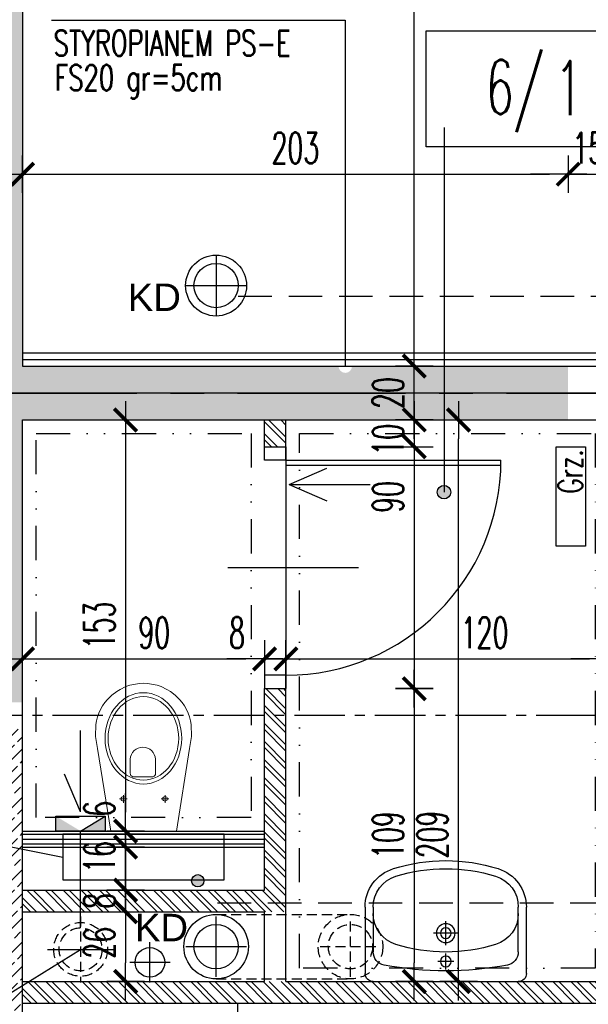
# Model space of a CAD drawing. Extents: x 41755 to 123924, y -112333 to 86187.
# Tile 50 of 256: x 99926 to 100137, y -66182 to -65816. Entities that reach past the tile are written whole.
import ezdxf
from ezdxf.enums import TextEntityAlignment as Align

# ---------------------------------------------------------------- set-up
doc = ezdxf.new("R2010")
doc.units = 0
doc.header["$LTSCALE"] = 50
for name, pattern in [('CENTER', [2, 1.25, -0.25, 0.25, -0.25]), ('DASHED', [0.75, 0.5, -0.25]), ('DASHED2', [0.375, 0.25, -0.125]), ('DIVIDE', [31.75, 12.7, -6.35, 0, -6.35, 0, -6.35]), ('HIDDEN', [9.525, 6.35, -3.175])]:
    doc.linetypes.add(name, pattern=pattern)
doc.layers.get('0').update_dxf_attribs({"color": 101, "linetype": 'CONTINUOUS'})
doc.layers.add('0-pomoc', color=21, linetype='CONTINUOUS', plot=False)
for name, color, linetype in [('Drz---drzwi', 5, 'CONTINUOUS'), ('Ins-co', 2, 'CONTINUOUS'), ('Ins-kan', 54, 'CONTINUOUS'), ('ins-kan-deszcz', 132, 'CONTINUOUS'), ('Ins-ppoz-opis', 240, 'CONTINUOUS'), ('Ins-went', 141, 'CONTINUOUS'), ('m-went-wentylacja', 255, 'CONTINUOUS'), ('Mwz-rury', 160, 'CONTINUOUS'), ('Opis-pom', 6, 'CONTINUOUS'), ('Opis_pom_ramka', 6, 'CONTINUOUS'), ('Os-osie glowne', 1, 'CENTER'), ('Sc-beton', 7, 'CONTINUOUS'), ('Sc-beton-hatch', 86, 'CONTINUOUS'), ('Sc-gk', 120, 'CONTINUOUS'), ('Sc-izolacja term-styropian', 151, 'STYROPIAN-KA'), ('Sc-silikat', 61, 'CONTINUOUS'), ('Sc-silikat-hatch', 8, 'CONTINUOUS'), ('Sch-opis', 51, 'CONTINUOUS'), ('Suf-widok', 8, 'CONTINUOUS'), ('Wym-wew', 8, 'CONTINUOUS'), ('Wyp-kuchnia', 71, 'CONTINUOUS'), ('Wyp-sanitar', 131, 'CONTINUOUS')]:
    doc.layers.add(name, color=color, linetype=linetype)
doc.styles.add('KA wymiar', font='romans.shx', dxfattribs={"width": 0.6})
doc.styles.add('ROMANS', font='romans', dxfattribs={"width": 0.85})
doc.styles.add('TYTUL2', font='ARIAL.TTF')
doc.linetypes.add('BATTING', pattern='A,0.0001,-0.1,[134,ltypeshp.shx,S=0.1,R=0,X=-0.1,Y=0],-0.2,[134,ltypeshp.shx,S=0.1,R=180,X=0.1,Y=0],-0.1', length=0.4001)
doc.linetypes.add('STYROPIAN-KA', pattern='A,0.0001,-0.1,[135,ltypeshp.shx,S=0.1,R=0,X=-0.1,Y=0],0,[135,ltypeshp.shx,S=0.1,R=180,X=0.1,Y=0],-0.1', length=0.2001)
doc.linetypes.add('ZIGZAG', pattern='A,0.00254,-5.08,[131,ltypeshp.shx,S=5.08,R=0,X=-5.08,Y=0],-10.16,[131,ltypeshp.shx,S=5.08,R=180,X=5.08,Y=0],-5.08', length=20.32254)
doc.dimstyles.new('KA wymiar', dxfattribs={"dimscale": 50, "dimtxt": 0.23, "dimasz": 0.14, "dimexe": 0, "dimexo": 0, "dimgap": 0.08, "dimtad": 1, "dimdec": 1, "dimrnd": 0.5, "dimzin": 9, "dimdsep": 46, "dimtxsty": 'KA wymiar', "dimblk1": 'UKOS', "dimblk2": 'UKOS', "dimsah": 1, "dimcen": 0.2, "dimse1": 1, "dimse2": 1, "dimclrd": 256, "dimclre": 256, "dimclrt": 2, "dimadec": 0, "dimazin": 0, "dimtfac": 1, "dimtdec": 1, "dimtix": 1, "dimtmove": 2, "dimatfit": 3, "dimldrblk": 'DOT', "dimfxl": 0, "dimtolj": 1, "dimtzin": 9, "dimarcsym": 0})
pattern_1 = [(45, (48983.4185, 565.478), (-4.49012806, 4.49012806), []), (45, (48987.9087, 565.478), (-4.49012806, 4.49012806), [3.175, -1.5875])]
pattern_2 = [(135, (48983.4185, 565.478), (-3.36759605, -3.36759605), []), (135, (48983.4185, 567.723), (-3.36759605, -3.36759605), [])]

# ---------------------------------------------------------------- blocks, each defined once
blk = doc.blocks.new('_0630_80_wc')
at = {"ltscale": 7}
for p, q in [((-85, 8), (-85, 88)), ((-83.2, 8), (-83.2, 88))]:
    blk.add_line(p, q, dxfattribs=at)
at = {"ltscale": 25}
for p, q in [((-45, 34.97), (-45, -13.63)), ((-85, 8), (-90, 8)), ((-90, 8), (-85, 8)), ((-90, 0), (-90, 8)), ((-85, 8), (-85, 0)), ((-5, 8), (0, 8)), ((-5, 8), (-5, 0)), ((0, 8), (-5, 8)), ((0, 0), (0, 8)), ((-85, 0), (-90, 0)), ((-85, 0), (-90, 0)), ((-5, 0), (0, 0)), ((-5, 0), (0, 0))]:
    blk.add_line(p, q, dxfattribs=at)
blk.add_lwpolyline([(-85, 8), (-5, 8)], dxfattribs=at)
blk.add_arc((-85, 8), 80, 0, 90, dxfattribs=at)
blk = doc.blocks.new('_0630_DRZWI_90')
at = {"ltscale": 7}
for p, q in [((5, 8), (5, 98)), ((6.8, 8), (6.8, 97.98))]:
    blk.add_line(p, q, dxfattribs=at)
at = {"ltscale": 25}
for p, q in [((50, 19.7), (50, -28.9)), ((5, 8), (0, 8)), ((0, 8), (5, 8)), ((0, 0), (0, 8)), ((95, 8), (5, 8)), ((5, 8), (5, 0)), ((95, 8), (95, 0)), ((100, 8), (95, 8)), ((100, 0), (100, 8)), ((5, 0), (0, 0)), ((5, 0), (0, 0)), ((95, 0), (100, 0)), ((95, 0), (100, 0))]:
    blk.add_line(p, q, dxfattribs=at)
at = {"ltscale": 7}
blk.add_arc((5, 8), 90, 0, 90, dxfattribs=at)
blk = doc.blocks.new('umywalka_60x45')
at = {"ltscale": 25}
for p, q in [((-27, 0), (27, 0)), ((-30, -27.72), (-30, -3)), ((30, -3), (30, -27.72)), ((0, -4.5), (0, -10.5)), ((3, -7.5), (-3, -7.5)), ((-27, -27.72), (-27, -11.03)), ((0, -13.5), (0, -22.5)), ((27, -11.03), (27, -27.72)), ((4.5, -18), (-4.5, -18))]:
    blk.add_line(p, q, dxfattribs=at)
for centre, radius in [((0, -7.5), 2), ((0, -18), 3.5), ((0, -18), 2)]:
    blk.add_circle(centre, radius, dxfattribs=at)
for centre, radius, start, end in [((27, -3), 3, 0, 90), ((-27, -3), 3, 90, 180), ((-22, -11.03), 5, 100.5263, 180), ((0, -129.43), 125.43, 79.4737, 100.5263), ((22, -11.03), 5, 0, 79.4737), ((-15, -25.28), 12, 107.3129, 180), ((0, -73.4), 62.4, 72.6871, 107.3129), ((15, -25.28), 12, 0, 72.6871), ((-15, -27.72), 15, 180, 252.6871), ((-15, -27.72), 12, 180, 252.6871), ((15, -27.72), 12, 287.3129, 0), ((15, -27.72), 15, 287.3129, 0), ((0, 20.4), 62.4, 252.6871, 287.3129), ((0, 20.4), 65.4, 252.6871, 287.3129)]:
    blk.add_arc(centre, radius, start, end, dxfattribs=at)
blk = doc.blocks.new('_kdjkgjksjhgkfhh')
for p, q in [((0, 11.25), (0, -11.25)), ((-11.25, 0), (11.25, 0))]:
    blk.add_line(p, q)
for radius in [11.34, 8.25]:
    blk.add_circle((0, 0), radius)
blk = doc.blocks.new('_KOLO_WC_PODWIESZONE')
at = {"lineweight": 0}
for p, q in [((-12.21, 0), (-17.15, -30.7)), ((-12.21, 0), (12.21, 0)), ((12.21, 0), (17.15, -30.7)), ((-8.01, -11.98), (-8.01, -10.54)), ((7.49, -11.98), (7.49, -10.54)), ((-8.01, -11.98), (-9.42, -11.98)), ((-8.01, -11.98), (-6.53, -11.98)), ((-8.01, -11.98), (-8.01, -13.41)), ((7.49, -11.98), (6.08, -11.98)), ((7.49, -11.98), (8.97, -11.98)), ((7.49, -11.98), (7.49, -13.41)), ((-4.44, -21.51), (-4.44, -26.77)), ((-3.5, -20.21), (4, -20.21)), ((4.94, -21.51), (4.94, -26.77)), ((-17.15, -30.7), (-17.82, -35.14)), ((17.15, -30.7), (17.82, -35.14)), ((-17.82, -35.14), (-17.77, -39.69)), ((17.82, -35.14), (17.77, -39.69)), ((-17.77, -39.69), (-17.51, -41.08)), ((17.77, -39.69), (17.51, -41.08)), ((-17.51, -41.08), (-17.12, -42.53)), ((-17.12, -42.53), (-16.6, -43.93)), ((-16.6, -43.93), (-15.97, -45.29)), ((16.6, -43.93), (15.97, -45.29)), ((17.12, -42.53), (16.6, -43.93)), ((17.51, -41.08), (17.12, -42.53)), ((-15.97, -45.29), (-15.22, -46.59)), ((-15.22, -46.59), (-14.37, -47.83)), ((15.22, -46.59), (14.37, -47.83)), ((15.97, -45.29), (15.22, -46.59)), ((-14.37, -47.83), (-13.41, -48.99)), ((-13.41, -48.99), (-11.77, -50.6)), ((-11.77, -50.6), (-10, -51.94)), ((11.77, -50.6), (10, -51.94)), ((13.41, -48.99), (11.77, -50.6)), ((14.37, -47.83), (13.41, -48.99)), ((-10, -51.94), (-8.71, -52.72)), ((-8.71, -52.72), (-6.54, -53.77)), ((-6.54, -53.77), (-5.07, -54.25)), ((-5.07, -54.25), (-3.02, -54.72)), ((-3.02, -54.72), (-1.52, -54.92)), ((-1.52, -54.92), (0, -55)), ((1.52, -54.92), (0, -55)), ((3.02, -54.72), (1.52, -54.92)), ((5.07, -54.25), (3.02, -54.72)), ((6.54, -53.77), (5.07, -54.25)), ((8.71, -52.72), (6.54, -53.77)), ((10, -51.94), (8.71, -52.72))]:
    blk.add_line(p, q, dxfattribs=at)
for centre, radius, start, end in [((-3.24, -21.39), 1.2, 102.2339, 185.8899), ((3.75, -21.39), 1.2, 354.1101, 77.7661), ((0.25, -26.54), 4.7, 182.8022, 357.1978)]:
    blk.add_arc(centre, radius, start, end, dxfattribs=at)
for centre in [(-8.01, -11.98), (7.49, -11.98)]:
    blk.add_ellipse(centre, major_axis=(0.599, 0.599), ratio=1, start_param=5.497787, end_param=11.780972, dxfattribs=at)
for major_axis, ratio in [((0, -17), 0.838235), ((0, -15.54), 0.845174)]:
    blk.add_ellipse((0.05, -34.5), major_axis=major_axis, ratio=ratio, dxfattribs=at)
blk = doc.blocks.new('_vxkdjhgkljhkgjhk')
for q in [(14.01, 6.02), (30.24, 0)]:
    blk.add_line((0, 0), q)
blk = doc.blocks.new('UKOS')
at = {"color": 1}
blk.add_line((0, 1), (0, -1), dxfattribs=at)
at = {"color": 8}
blk.add_line((1, 0), (-1, 0), dxfattribs=at)
at = {"color": 1, "const_width": 0.2}
blk.add_lwpolyline([(0.599, 0.599), (-0.599, -0.599)], dxfattribs=at)
blk = doc.blocks.new('*D2136')
at = {"layer": 'Sc-beton-hatch', "lineweight": -2}
blk.add_line((99933.97, -66053.97), (100009.97, -66053.97), dxfattribs=at)
at = {"layer": 'Sc-beton-hatch', "lineweight": -2, "xscale": 7.000000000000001, "yscale": 7.000000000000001, "zscale": 7.000000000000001, "rotation": 180}
blk.add_blockref('UKOS', (99926.97, -66053.97), dxfattribs=at)
at = {"layer": 'Sc-beton-hatch', "lineweight": -2, "xscale": 7.000000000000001, "yscale": 7.000000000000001, "zscale": 7.000000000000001}
blk.add_blockref('UKOS', (100016.97, -66053.97), dxfattribs=at)
at = {"layer": 'Sc-beton-hatch', "color": 2, "insert": (99975.93, -66044.22), "char_height": 11.5, "attachment_point": 5, "style": 'KA wymiar'}
blk.add_mtext('\\A1;90', dxfattribs=at)
blk = doc.blocks.new('_Dot')
at = {"layer": '0-pomoc', "color": 0, "lineweight": -2}
blk.add_line((-0.5, 0), (-1, 0), dxfattribs=at)
at = {"layer": '0-pomoc', "color": 0, "const_width": 0.5}
blk.add_lwpolyline([(-0.25, 0, 1), (0.25, 0, 1)], format="xyb", close=True, dxfattribs=at)
blk = doc.blocks.new('*D2137')
at = {"layer": 'Wym-wew', "lineweight": -2}
for p, q in [((100009.97, -66053.97), (100002.97, -66053.97)), ((100016.97, -66053.97), (100024.97, -66053.97)), ((100031.97, -66053.97), (100038.97, -66053.97))]:
    blk.add_line(p, q, dxfattribs=at)
at = {"layer": 'Wym-wew', "lineweight": -2, "xscale": 7.000000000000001, "yscale": 7.000000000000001, "zscale": 7.000000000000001}
blk.add_blockref('UKOS', (100016.97, -66053.97), dxfattribs=at)
at = {"layer": 'Wym-wew', "lineweight": -2, "xscale": 7.000000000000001, "yscale": 7.000000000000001, "zscale": 7.000000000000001, "rotation": 180}
blk.add_blockref('UKOS', (100024.97, -66053.97), dxfattribs=at)
at = {"layer": 'Wym-wew', "color": 2, "insert": (100006.74, -66044.22), "char_height": 11.5, "attachment_point": 5, "style": 'KA wymiar'}
blk.add_mtext('\\A1;8', dxfattribs=at)
blk = doc.blocks.new('*D2138')
at = {"layer": 'Wym-wew', "lineweight": -2}
blk.add_line((100031.97, -66053.97), (100137.97, -66053.97), dxfattribs=at)
at = {"layer": 'Wym-wew', "lineweight": -2, "xscale": 7.000000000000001, "yscale": 7.000000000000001, "zscale": 7.000000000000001, "rotation": 180}
blk.add_blockref('UKOS', (100024.97, -66053.97), dxfattribs=at)
at = {"layer": 'Wym-wew', "lineweight": -2, "xscale": 7.000000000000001, "yscale": 7.000000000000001, "zscale": 7.000000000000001}
blk.add_blockref('UKOS', (100144.97, -66053.97), dxfattribs=at)
at = {"layer": 'Wym-wew', "color": 2, "insert": (100098.86, -66044.22), "char_height": 11.5, "attachment_point": 5, "style": 'KA wymiar'}
blk.add_mtext('\\A1;120', dxfattribs=at)
blk = doc.blocks.new('*D2139')
at = {"layer": 'Wym-wew', "lineweight": -2}
for p, q in [((100137.97, -66053.97), (100130.97, -66053.97)), ((100144.97, -66053.97), (100162.97, -66053.97)), ((100169.97, -66053.97), (100176.97, -66053.97))]:
    blk.add_line(p, q, dxfattribs=at)
at = {"layer": 'Wym-wew', "lineweight": -2, "xscale": 7.000000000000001, "yscale": 7.000000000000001, "zscale": 7.000000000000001}
blk.add_blockref('UKOS', (100144.97, -66053.97), dxfattribs=at)
at = {"layer": 'Wym-wew', "lineweight": -2, "xscale": 7.000000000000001, "yscale": 7.000000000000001, "zscale": 7.000000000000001, "rotation": 180}
blk.add_blockref('UKOS', (100162.97, -66053.97), dxfattribs=at)
at = {"layer": 'Wym-wew', "color": 2, "insert": (100153.97, -66044.22), "char_height": 11.5, "attachment_point": 5, "style": 'KA wymiar'}
blk.add_mtext('\\A1;18', dxfattribs=at)
blk = doc.blocks.new('*D2152')
at = {"layer": 'Wym-wew', "lineweight": -2}
blk.add_line((99965.28, -65972.03), (99965.28, -66111.03), dxfattribs=at)
at = {"layer": 'Wym-wew', "lineweight": -2, "xscale": 7.000000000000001, "yscale": 7.000000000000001, "zscale": 7.000000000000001}
for p, rotation in [((99965.28, -65965.03), 90), ((99965.28, -66118.03), 270)]:
    blk.add_blockref('UKOS', p, dxfattribs=dict(at, rotation=rotation))
at = {"layer": 'Wym-wew', "color": 2, "insert": (99955.53, -66041.53), "char_height": 11.5, "attachment_point": 5, "rotation": 90, "style": 'KA wymiar'}
blk.add_mtext('\\A1;153', dxfattribs=at)
blk = doc.blocks.new('*D2153')
at = {"layer": 'Wym-wew', "lineweight": -2}
for p, q in [((99965.28, -66111.03), (99965.28, -66104.03)), ((99965.28, -66118.03), (99965.28, -66124.03)), ((99965.28, -66131.03), (99965.28, -66138.03))]:
    blk.add_line(p, q, dxfattribs=at)
at = {"layer": 'Wym-wew', "lineweight": -2, "xscale": 7.000000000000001, "yscale": 7.000000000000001, "zscale": 7.000000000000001}
for p, rotation in [((99965.28, -66118.03), 270), ((99965.28, -66124.03), 90)]:
    blk.add_blockref('UKOS', p, dxfattribs=dict(at, rotation=rotation))
at = {"layer": 'Wym-wew', "color": 2, "insert": (99955.53, -66109.77), "char_height": 11.5, "attachment_point": 5, "rotation": 90, "style": 'KA wymiar'}
blk.add_mtext('\\A1;6', dxfattribs=at)
blk = doc.blocks.new('*D2154')
at = {"layer": 'Wym-wew', "lineweight": -2}
for p, q in [((99965.28, -66117.03), (99965.28, -66110.03)), ((99965.28, -66124.03), (99965.28, -66140.03)), ((99965.28, -66147.03), (99965.28, -66154.03))]:
    blk.add_line(p, q, dxfattribs=at)
at = {"layer": 'Wym-wew', "lineweight": -2, "xscale": 7.000000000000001, "yscale": 7.000000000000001, "zscale": 7.000000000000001}
for p, rotation in [((99965.28, -66124.03), 270), ((99965.28, -66140.03), 90)]:
    blk.add_blockref('UKOS', p, dxfattribs=dict(at, rotation=rotation))
at = {"layer": 'Wym-wew', "color": 2, "insert": (99955.53, -66127.72), "char_height": 11.5, "attachment_point": 5, "rotation": 90, "style": 'KA wymiar'}
blk.add_mtext('\\A1;16', dxfattribs=at)
blk = doc.blocks.new('*D2155')
at = {"layer": 'Wym-wew', "lineweight": -2}
for p, q in [((99965.28, -66133.03), (99965.28, -66126.03)), ((99965.28, -66140.03), (99965.28, -66148.03)), ((99965.28, -66155.03), (99965.28, -66162.03))]:
    blk.add_line(p, q, dxfattribs=at)
at = {"layer": 'Wym-wew', "lineweight": -2, "xscale": 7.000000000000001, "yscale": 7.000000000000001, "zscale": 7.000000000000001}
for p, rotation in [((99965.28, -66140.03), 270), ((99965.28, -66148.03), 90)]:
    blk.add_blockref('UKOS', p, dxfattribs=dict(at, rotation=rotation))
at = {"layer": 'Wym-wew', "color": 2, "insert": (99955.53, -66144.03), "char_height": 11.5, "attachment_point": 5, "rotation": 90, "style": 'KA wymiar'}
blk.add_mtext('\\A1;8', dxfattribs=at)
blk = doc.blocks.new('*D2156')
at = {"layer": 'Wym-wew', "lineweight": -2}
blk.add_line((99965.28, -66155.03), (99965.28, -66167.03), dxfattribs=at)
at = {"layer": 'Wym-wew', "lineweight": -2, "xscale": 7.000000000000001, "yscale": 7.000000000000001, "zscale": 7.000000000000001}
for p, rotation in [((99965.28, -66148.03), 90), ((99965.28, -66174.03), 270)]:
    blk.add_blockref('UKOS', p, dxfattribs=dict(at, rotation=rotation))
at = {"layer": 'Wym-wew', "color": 2, "insert": (99955.53, -66159.61), "char_height": 11.5, "attachment_point": 5, "rotation": 90, "style": 'KA wymiar'}
blk.add_mtext('\\A1;26', dxfattribs=at)
blk = doc.blocks.new('*D2157')
at = {"layer": 'Wym-wew', "lineweight": -2}
for p, q in [((100072.7, -65958.03), (100072.7, -65951.03)), ((100072.7, -65965.03), (100072.7, -65975.03)), ((100072.7, -65982.03), (100072.7, -65989.03))]:
    blk.add_line(p, q, dxfattribs=at)
at = {"layer": 'Wym-wew', "lineweight": -2, "xscale": 7.000000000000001, "yscale": 7.000000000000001, "zscale": 7.000000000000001}
for p, rotation in [((100072.7, -65965.03), 270), ((100072.7, -65975.03), 90)]:
    blk.add_blockref('UKOS', p, dxfattribs=dict(at, rotation=rotation))
at = {"layer": 'Wym-wew', "color": 2, "insert": (100062.95, -65972.44), "char_height": 11.5, "attachment_point": 5, "rotation": 90, "style": 'KA wymiar'}
blk.add_mtext('\\A1;10', dxfattribs=at)
blk = doc.blocks.new('*D2158')
at = {"layer": 'Wym-wew', "lineweight": -2}
blk.add_line((100072.7, -65982.03), (100072.7, -66058.03), dxfattribs=at)
at = {"layer": 'Wym-wew', "lineweight": -2, "xscale": 7.000000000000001, "yscale": 7.000000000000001, "zscale": 7.000000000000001}
for p, rotation in [((100072.7, -65975.03), 90), ((100072.7, -66065.03), 270)]:
    blk.add_blockref('UKOS', p, dxfattribs=dict(at, rotation=rotation))
at = {"layer": 'Wym-wew', "color": 2, "insert": (100062.95, -65993.72), "char_height": 11.5, "attachment_point": 5, "rotation": 90, "style": 'KA wymiar'}
blk.add_mtext('\\A1;90', dxfattribs=at)
blk = doc.blocks.new('*D2159')
at = {"layer": 'Wym-wew', "lineweight": -2}
blk.add_line((100072.7, -66072.03), (100072.7, -66167.03), dxfattribs=at)
at = {"layer": 'Wym-wew', "lineweight": -2, "xscale": 7.000000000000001, "yscale": 7.000000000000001, "zscale": 7.000000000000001}
for p, rotation in [((100072.7, -66065.03), 90), ((100072.7, -66174.03), 270)]:
    blk.add_blockref('UKOS', p, dxfattribs=dict(at, rotation=rotation))
at = {"layer": 'Wym-wew', "color": 2, "insert": (100062.95, -66119.53), "char_height": 11.5, "attachment_point": 5, "rotation": 90, "style": 'KA wymiar'}
blk.add_mtext('\\A1;109', dxfattribs=at)
blk = doc.blocks.new('*D2160')
at = {"layer": 'Wym-wew', "lineweight": -2}
for p, q in [((100072.7, -65938.03), (100072.7, -65931.03)), ((100072.7, -65965.03), (100072.7, -65945.03)), ((100072.7, -65972.03), (100072.7, -65979.03))]:
    blk.add_line(p, q, dxfattribs=at)
at = {"layer": 'Wym-wew', "lineweight": -2, "xscale": 7.000000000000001, "yscale": 7.000000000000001, "zscale": 7.000000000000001}
for p, rotation in [((100072.7, -65945.03), 270), ((100072.7, -65965.03), 90)]:
    blk.add_blockref('UKOS', p, dxfattribs=dict(at, rotation=rotation))
at = {"layer": 'Wym-wew', "color": 2, "insert": (100062.95, -65955.03), "char_height": 11.5, "attachment_point": 5, "rotation": 90, "style": 'KA wymiar'}
blk.add_mtext('\\A1;20', dxfattribs=at)
blk = doc.blocks.new('*D2161')
at = {"layer": 'Wym-wew', "lineweight": -2}
blk.add_line((100072.7, -65938.03), (100072.7, -65652.03), dxfattribs=at)
at = {"layer": 'Wym-wew', "lineweight": -2, "xscale": 7.000000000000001, "yscale": 7.000000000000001, "zscale": 7.000000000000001}
for p, rotation in [((100072.7, -65645.03), 90), ((100072.7, -65945.03), 270)]:
    blk.add_blockref('UKOS', p, dxfattribs=dict(at, rotation=rotation))
at = {"layer": 'Wym-wew', "color": 2, "insert": (100062.95, -65795.03), "char_height": 11.5, "attachment_point": 5, "rotation": 90, "style": 'KA wymiar'}
blk.add_mtext('\\A1;300', dxfattribs=at)
blk = doc.blocks.new('*D2188')
at = {"layer": 'Wym-wew', "lineweight": -2}
blk.add_line((100089.18, -66167.03), (100089.18, -65972.03), dxfattribs=at)
at = {"layer": 'Wym-wew', "lineweight": -2, "xscale": 7.000000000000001, "yscale": 7.000000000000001, "zscale": 7.000000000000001}
for p, rotation in [((100089.18, -65965.03), 90), ((100089.18, -66174.03), 270)]:
    blk.add_blockref('UKOS', p, dxfattribs=dict(at, rotation=rotation))
at = {"layer": 'Wym-wew', "color": 2, "insert": (100079.43, -66119.34), "char_height": 11.5, "attachment_point": 5, "rotation": 90, "style": 'KA wymiar'}
blk.add_mtext('\\A1;209', dxfattribs=at)
blk = doc.blocks.new('_opis_pom_metka')
at = {"layer": 'Opis_pom_ramka'}
blk.add_lwpolyline([(-33.13, 0), (32.87, 0), (32.87, -36), (-33.13, -36)], close=True, dxfattribs=at)
at = {"style": 'KA wymiar', "width": 0.6}
blk.add_attdef('KO/', text='', height=16.8, dxfattribs=at).set_placement((3.45, -25.87), align=Align.RIGHT)
blk.add_attdef('NR', (3.8, -26.16), '', height=16.8, dxfattribs=at)
blk = doc.blocks.new('_STRZAŁKA_WENT')
for q in [(-6.02, -14.01), (0, -30.24), (6.02, -14.01)]:
    blk.add_line((0, 0), q)
blk = doc.blocks.new('*D2746')
at = {"layer": 'Wym-wew', "lineweight": -2}
blk.add_line((99933.97, -65873.58), (100122.97, -65873.58), dxfattribs=at)
at = {"layer": 'Wym-wew', "lineweight": -2, "xscale": 7.000000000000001, "yscale": 7.000000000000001, "zscale": 7.000000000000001, "rotation": 180}
blk.add_blockref('UKOS', (99926.97, -65873.58), dxfattribs=at)
at = {"layer": 'Wym-wew', "lineweight": -2, "xscale": 7.000000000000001, "yscale": 7.000000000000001, "zscale": 7.000000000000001}
blk.add_blockref('UKOS', (100129.97, -65873.58), dxfattribs=at)
at = {"layer": 'Wym-wew', "color": 2, "insert": (100028.47, -65863.83), "char_height": 11.5, "attachment_point": 5, "style": 'KA wymiar'}
blk.add_mtext('\\A1;203', dxfattribs=at)
blk = doc.blocks.new('*D2747')
at = {"layer": 'Wym-wew', "lineweight": -2}
for p, q in [((100122.97, -65873.58), (100115.97, -65873.58)), ((100129.97, -65873.58), (100144.97, -65873.58)), ((100151.97, -65873.58), (100158.97, -65873.58))]:
    blk.add_line(p, q, dxfattribs=at)
at = {"layer": 'Wym-wew', "lineweight": -2, "xscale": 7.000000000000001, "yscale": 7.000000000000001, "zscale": 7.000000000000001}
blk.add_blockref('UKOS', (100129.97, -65873.58), dxfattribs=at)
at = {"layer": 'Wym-wew', "lineweight": -2, "xscale": 7.000000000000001, "yscale": 7.000000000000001, "zscale": 7.000000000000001, "rotation": 180}
blk.add_blockref('UKOS', (100144.97, -65873.58), dxfattribs=at)
at = {"layer": 'Wym-wew', "color": 2, "insert": (100137.47, -65863.83), "char_height": 11.5, "attachment_point": 5, "style": 'KA wymiar'}
blk.add_mtext('\\A1;15', dxfattribs=at)

msp = doc.modelspace()

# ---------------------------------------------------------------- hatches: boundary and pattern name
at = {"layer": 'Ins-went'}
h = msp.add_hatch(color=256, dxfattribs=at)
h.paths.add_polyline_path([(99939.356, -66118.031), (99948.539, -66118.031), (99939.356, -66112.524)])
h.paths.add_polyline_path([(99957.722, -66118.031), (99957.722, -66112.524), (99948.539, -66118.031)])
at = {"layer": 'Mwz-rury'}
h = msp.add_hatch(color=256, dxfattribs=at)
edge = h.paths.add_edge_path()
edge.add_arc((99992.15, -66136.512), 2.288, 0, 360)
at = {"layer": 'Opis-pom'}
h = msp.add_hatch(color=256, dxfattribs=at)
edge = h.paths.add_edge_path()
edge.add_arc((100083.768, -65991.92), 2.5, 0, 360)
at = {"layer": 'Sc-beton-hatch'}
h = msp.add_hatch(dxfattribs=at)
h.set_pattern_fill('ANSI33', color=256, style=0)
h.set_pattern_definition(pattern_1)
h.paths.add_polyline_path([(99916.966, -65955.031), (99906.966, -65955.031), (99906.966, -66070.073), (99916.966, -66070.073)])
h.paths.add_polyline_path([(99926.966, -65965.031), (100083.768, -65965.031), (100083.768, -65955.031), (99916.966, -65955.031), (99916.966, -66070.073), (99926.966, -66070.073)])
h.paths.add_polyline_path([(100083.768, -65945.031), (100049.526, -65945.031, -1), (100044.526, -65945.031), (99926.966, -65945.031), (99926.966, -65345.031), (100072.966, -65345.031), (100072.966, -65335.031), (99916.966, -65335.031), (99916.966, -65955.031), (100083.768, -65955.031)])
h.paths.add_polyline_path([(99916.966, -65335.031), (99906.966, -65335.031), (99906.966, -65955.031), (99916.966, -65955.031)])
h.paths.add_polyline_path([(100129.966, -65945.031), (100083.768, -65945.031), (100083.768, -65955.031), (100129.966, -65955.031)])
h.paths.add_polyline_path([(99916.966, -65325.031), (99906.966, -65325.031), (99906.966, -65335.031), (99916.966, -65335.031)])
h.paths.add_polyline_path([(100072.966, -65325.031), (99916.966, -65325.031), (99916.966, -65335.031), (100072.966, -65335.031)])
h.paths.add_polyline_path([(100054.32, -65963.492), (100054.32, -65946.57), (100071.57, -65946.57), (100071.57, -65963.492)], flags=9)
h.paths.add_polyline_path([(100054.32, -65343.492), (100054.32, -65326.57), (100071.57, -65326.57), (100071.57, -65343.492)], flags=9)
h.paths.add_polyline_path([(99908.505, -65352.75), (99925.427, -65352.75), (99925.427, -65370), (99908.505, -65370)], flags=9)
h.paths.add_polyline_path([(99908.505, -65580.573), (99925.427, -65580.573), (99925.427, -65597.823), (99908.505, -65597.823)], flags=9)
h.paths.add_polyline_path([(99908.505, -65600.08), (99925.427, -65600.08), (99925.427, -65617.33), (99908.505, -65617.33)], flags=9)
h.paths.add_polyline_path([(100129.966, -65965.031), (100129.966, -65955.031), (100083.768, -65955.031), (100083.768, -65965.031)])
h = msp.add_hatch(dxfattribs=at)
h.set_pattern_fill('ANSI33', color=256, style=0)
h.set_pattern_definition(pattern_1)
h.paths.add_polyline_path([(100032.966, -66475.031), (99926.966, -66475.031), (99926.966, -66175.443), (99916.966, -66181.649), (99916.966, -66485.031), (100032.966, -66485.031)])
h.paths.add_polyline_path([(100032.966, -66485.031), (99916.966, -66485.031), (99916.966, -66495.031), (100032.966, -66495.031)])
h.paths.add_polyline_path([(99916.966, -66485.031), (99906.966, -66485.031), (99906.966, -66495.031), (99916.966, -66495.031)])
h.paths.add_polyline_path([(99916.966, -66181.649), (99906.966, -66187.856), (99906.966, -66485.031), (99916.966, -66485.031)])
h.paths.add_polyline_path([(99926.966, -66124.739), (99916.966, -66122.744), (99916.966, -66181.649), (99926.966, -66175.443)])
h.paths.add_polyline_path([(99916.966, -66122.744), (99906.966, -66120.749), (99906.966, -66187.856), (99916.966, -66181.649)])
h.paths.add_polyline_path([(99916.966, -66080.073), (99906.966, -66080.073), (99906.966, -66120.749), (99916.966, -66122.744)])
h.paths.add_polyline_path([(99926.966, -66080.073), (99916.966, -66080.073), (99916.966, -66122.744), (99926.966, -66124.739)])
at = {"layer": 'Sc-silikat-hatch'}
h = msp.add_hatch(dxfattribs=at)
h.set_pattern_fill('ANSI32', color=256, scale=0.5, angle=90, style=0)
h.set_pattern_definition(pattern_2)
h.paths.add_polyline_path([(100024.966, -65965.031), (100016.966, -65965.031), (100016.966, -65975.031), (100024.966, -65975.031)])
h = msp.add_hatch(dxfattribs=at)
h.set_pattern_fill('ANSI32', color=256, scale=0.5, angle=90, style=0)
h.set_pattern_definition(pattern_2)
h.paths.add_polyline_path([(99926.966, -66140.031), (99926.966, -66148.031), (99948.539, -66148.031), (99948.539, -66140.031)])
h.paths.add_polyline_path([(99948.539, -66140.031), (99948.539, -66148.031), (100016.966, -66148.031), (100024.966, -66148.031), (100024.966, -66075.073), (100016.966, -66075.073), (100016.966, -66140.031)])
h.paths.add_polyline_path([(100016.966, -66075.073), (100024.966, -66075.073), (100024.966, -66065.031), (100016.966, -66065.031)])
h.paths.add_polyline_path([(99946.905, -66149.206), (99946.905, -66138.856), (99964.155, -66138.856), (99964.155, -66149.206)], flags=9)
h = msp.add_hatch(dxfattribs=at)
h.set_pattern_fill('ANSI32', color=256, scale=0.5, angle=90, style=0)
h.set_pattern_definition(pattern_2)
h.paths.add_polyline_path([(100028.432, -66182.031), (100028.432, -66174.031), (100024.966, -66174.031), (100016.966, -66174.031), (99970.7, -66174.031), (99966.635, -66182.031)])
h.paths.add_polyline_path([(99966.635, -66182.031), (99970.7, -66174.031), (99929.241, -66174.031), (99926.966, -66175.443), (99926.966, -66182.031)])
h.paths.add_polyline_path([(100144.966, -66182.031), (100144.966, -66174.031), (100028.432, -66174.031), (100028.432, -66182.031)])

# ---------------------------------------------------------------- linework, layer by layer
at = {"layer": 'Ins-co'}
msp.add_lwpolyline([(100125.466, -65975.031), (100136.466, -65975.031), (100136.466, -66012.031), (100125.466, -66012.031)], close=True, dxfattribs=at)
at = {"layer": 'Ins-kan', "linetype": 'DASHED', "ltscale": 0.5}
msp.add_line((101155.753, -66144.92), (99996.303, -66144.92), dxfattribs=at)
at = {"layer": 'Ins-kan'}
for p, q in [((99974.325, -66174.397), (99974.325, -66159.397)), ((99981.825, -66166.897), (99966.825, -66166.897))]:
    msp.add_line(p, q, dxfattribs=at)
msp.add_circle((99974.325, -66166.897), 5.5, dxfattribs=at)
at = {"layer": 'ins-kan-deszcz', "linetype": 'DASHED', "ltscale": 0.5}
msp.add_line((100007.216, -65919.031), (101127.924, -65919.031), dxfattribs=at)
at = {"layer": 'ins-kan-deszcz'}
for p, q in [((99998.966, -66172.281), (99998.966, -66149.781)), ((99987.716, -66161.031), (100010.216, -66161.031)), ((99987.716, -66161.031), (100010.216, -66161.031))]:
    msp.add_line(p, q, dxfattribs=at)
at = {"layer": 'ins-kan-deszcz', "linetype": 'DASHED2', "ltscale": 0.3}
for p, q in [((100048.966, -66172.281), (100048.966, -66149.781)), ((100037.716, -66161.031), (100060.216, -66161.031)), ((100037.716, -66161.031), (100060.216, -66161.031))]:
    msp.add_line(p, q, dxfattribs=at)
for points in [[(99998.966, -66149.031), (99998.966, -66149.031), (100048.966, -66149.031), (100048.966, -66149.031)], [(99998.966, -66173.031), (99998.966, -66173.031), (100048.966, -66173.031), (100048.966, -66173.031)]]:
    msp.add_lwpolyline(points, dxfattribs=at)
at = {"layer": 'ins-kan-deszcz'}
for radius in [12, 8.25]:
    msp.add_circle((99998.966, -66161.031), radius, dxfattribs=at)
at = {"layer": 'ins-kan-deszcz', "linetype": 'DASHED2', "ltscale": 0.3}
for radius in [12, 8.25]:
    msp.add_circle((100048.966, -66161.031), radius, dxfattribs=at)
at = {"layer": 'Ins-ppoz-opis', "linetype": 'ZIGZAG', "ltscale": 0.038}
msp.add_lwpolyline([(100291.966, -65955.031), (99906.966, -65955.031)], dxfattribs=at)
at = {"layer": 'Ins-went', "linetype": 'DASHED2', "ltscale": 0.3}
msp.add_line((99948.539, -66149.778), (99948.539, -66174.33), dxfattribs=at)
at = {"layer": 'Ins-went', "linetype": 'HIDDEN'}
msp.add_line((99936.262, -66162.054), (99960.815, -66162.054), dxfattribs=at)
at = {"layer": 'Ins-went', "linetype": 'CENTER', "ltscale": 0.3}
msp.add_lwpolyline([(100656.839, -66205.547), (100656.839, -66085.073, 0.4142136), (100646.839, -66075.073), (99916.966, -66075.073)], format="xyb", dxfattribs=at)
at = {"layer": 'Ins-went'}
msp.add_lwpolyline([(99939.356, -66112.524), (99957.722, -66112.524), (99957.722, -66118.031), (99939.356, -66118.031)], close=True, dxfattribs=at)
for points in [[(99948.539, -66154.054), (99948.539, -66118.031)], [(99854.889, -66382.846), (99854.889, -66220.177), (99948.539, -66162.054)]]:
    msp.add_lwpolyline(points, dxfattribs=at)
at = {"layer": 'Ins-went', "linetype": 'DASHED2', "ltscale": 0.3}
for radius in [10, 8]:
    msp.add_circle((99948.539, -66162.054), radius, dxfattribs=at)
at = {"layer": 'm-went-wentylacja'}
msp.add_line((99948.539, -66118.031), (99957.722, -66112.524), dxfattribs=at)
at = {"layer": 'Mwz-rury'}
msp.add_circle((99992.15, -66136.512), 2.288, dxfattribs=at)
at = {"layer": 'Opis-pom'}
msp.add_lwpolyline([(100083.768, -65856.19), (100083.768, -65991.92)], dxfattribs=at)
msp.add_circle((100083.768, -65991.92), 2.5, dxfattribs=at)
at = {"layer": 'Os-osie glowne'}
msp.add_lwpolyline([(99606.966, -65955.031), (101291.966, -65955.031)], dxfattribs=at)
at = {"layer": 'Sc-beton'}
for p, q in [((99926.966, -65945.031), (100300.966, -65945.031)), ((99926.966, -65965.031), (100300.966, -65965.031)), ((99926.966, -66475.031), (99926.966, -65965.031))]:
    msp.add_line(p, q, dxfattribs=at)
msp.add_lwpolyline([(99926.966, -65345.031), (99926.966, -65945.031)], dxfattribs=at)
at = {"layer": 'Sc-gk'}
for p, q in [((99926.966, -66118.031), (100016.966, -66118.031)), ((99926.966, -66119.231), (100016.966, -66119.231)), ((99926.966, -66122.831), (100016.966, -66122.831)), ((99926.966, -66124.031), (100016.966, -66124.031))]:
    msp.add_line(p, q, dxfattribs=at)
at = {"layer": 'Sc-gk', "linetype": 'BATTING', "ltscale": 0.09}
msp.add_line((99926.966, -66121.031), (100016.966, -66121.031), dxfattribs=at)
at = {"layer": 'Sc-izolacja term-styropian', "linetype": 'ByBlock'}
msp.add_line((99926.966, -65940.031), (100282.966, -65940.031), dxfattribs=at)
at = {"layer": 'Sc-izolacja term-styropian', "linetype": 'ZIGZAG', "ltscale": 0.01}
msp.add_line((99926.966, -65942.531), (100282.966, -65942.531), dxfattribs=at)
at = {"layer": 'Sc-silikat'}
for p, q in [((100016.966, -65975.031), (100016.966, -65965.031)), ((100024.966, -65975.031), (100024.966, -65965.031)), ((100016.966, -66140.031), (100016.966, -66065.031)), ((100024.966, -66174.031), (100024.966, -66065.031)), ((99926.966, -66140.031), (100016.966, -66140.031)), ((99926.966, -66148.031), (100016.966, -66148.031)), ((100016.966, -66174.031), (100016.966, -66148.031)), ((99926.966, -66174.031), (100016.966, -66174.031)), ((100024.966, -66174.031), (100144.966, -66174.031)), ((99926.966, -66182.031), (100144.966, -66182.031))]:
    msp.add_line(p, q, dxfattribs=at)
for points in [[(100016.966, -65975.031), (100024.966, -65975.031)], [(100016.966, -66065.031), (100024.966, -66065.031)]]:
    msp.add_lwpolyline(points, dxfattribs=at)
at = {"layer": 'Sch-opis'}
for points in [[(99937.654, -65816.32), (100047.026, -65816.32), (100047.026, -65945.031)], [(99801.068, -66115.789), (99882.102, -66115.789), (99941.966, -66127.731)]]:
    msp.add_lwpolyline(points, dxfattribs=at)
at = {"layer": 'Suf-widok', "linetype": 'DIVIDE', "ltscale": 0.02}
for points in [[(99931.966, -65970.031), (100011.966, -65970.031), (100011.966, -66113.031), (99931.966, -66113.031)], [(100029.966, -65970.031), (100139.966, -65970.031), (100139.966, -66169.031), (100029.966, -66169.031)]]:
    msp.add_lwpolyline(points, close=True, dxfattribs=at)
at = {"layer": 'Wyp-kuchnia'}
msp.add_lwpolyline([(100006.966, -66182.031), (100006.966, -66475.031)], dxfattribs=at)
at = {"layer": 'Wyp-sanitar'}
msp.add_lwpolyline([(99941.966, -66119.231), (99941.966, -66136.231), (100001.966, -66136.231), (100001.966, -66119.231)], close=True, dxfattribs=at)

# ---------------------------------------------------------------- block references
at = {"layer": 'Drz---drzwi', "rotation": 270}
for name, p in [('_0630_80_wc', (100016.966, -66065.031)), ('_0630_DRZWI_90', (100154.966, -66025.031))]:
    msp.add_blockref(name, p, dxfattribs=at)
at = {"layer": 'ins-kan-deszcz'}
msp.add_blockref('_kdjkgjksjhgkfhh', (99998.966, -65915.031), dxfattribs=at)
at = {"layer": 'Ins-went'}
for name, p, rotation in [('_STRZAŁKA_WENT', (100026.104, -65989.062), 89.99999999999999), ('_vxkdjhgkljhkgjhk', (99948.539, -66110.817), 90.00000000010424)]:
    msp.add_blockref(name, p, dxfattribs=dict(at, rotation=rotation))
at = {"layer": 'Opis-pom'}
ref = msp.add_blockref('_opis_pom_metka', (100116.896, -65820.19), dxfattribs=dict(at, xscale=1.2, yscale=1.2, zscale=1.2))
ref.add_attrib('KO/', '6/', dxfattribs={"layer": '0', "height": 20.16, "style": 'KA wymiar', "width": 0.6}).set_placement((100121.122, -65851.231), align=Align.RIGHT)
ref.add_attrib('NR', '1', (100125.006, -65851.587), dxfattribs={"layer": '0', "height": 20.16, "style": 'KA wymiar', "width": 0.6})
at = {"layer": 'Wyp-sanitar', "rotation": 180}
msp.add_blockref('_KOLO_WC_PODWIESZONE', (99971.966, -66118.031), dxfattribs=at)
at = {"layer": 'Wyp-sanitar', "xscale": -1, "rotation": 180}
msp.add_blockref('umywalka_60x45', (100084.422, -66174.031), dxfattribs=at)

# ---------------------------------------------------------------- texts
at = {"layer": 'Ins-co', "style": 'ROMANS', "width": 0.7}
msp.add_text('Grz.', height=9, rotation=90, dxfattribs=at).set_placement((100135.287, -65992.465, 0))
at = {"layer": 'ins-kan-deszcz', "char_height": 10.2123, "width": 1336.21749, "attachment_point": 1, "style": 'TYTUL2'}
for insert in [(99966.064, -65914.267), (99968.725, -66148.822)]:
    msp.add_mtext('KD', dxfattribs=dict(at, insert=insert))
at = {"layer": 'Sch-opis', "style": 'ROMANS', "width": 0.7}
for s, p in [(' STYROPIANEM PS-E', (99934.001, -65829.533)), (' FS20 gr=5cm', (99934.352, -65842.395))]:
    msp.add_text(s, height=9.45, dxfattribs=at).set_placement(p)

# ---------------------------------------------------------------- dimensions: what is measured, and where the dimension line sits
at = {"layer": 'Sc-beton-hatch'}
dim = msp.add_linear_dim(base=(100016.966, -66053.969), p1=(99926.966, -65949.469), p2=(100016.966, -65949.469), dimstyle='KA wymiar', override={"dimscale": 100, "dimtxt": 0.115, "dimasz": 0.07, "dimgap": 0.04, "dimdec": 2, "dimpost": '\\X', "dimtdec": 2}, dxfattribs=at)
dim.commit()
dim.dimension.update_dxf_attribs({"geometry": '*D2136', "text_midpoint": (99975.927, -66044.219), "dimtype": 160})
at = {"layer": 'Wym-wew'}
for base, p1, p2, picture, middle in [((100072.695, -65645.031), (100305.906, -65945.031), (100110.966, -65645.031), '*D2161', (100062.945, -65795.031)), ((100072.695, -65945.031), (100038.555, -65965.031), (100305.906, -65945.031), '*D2160', (100062.945, -65955.031)), ((99965.28, -66118.031), (99936.873, -65965.031), (99936.873, -66118.031), '*D2152', (99955.53, -66041.531)), ((100072.695, -66174.031), (100038.555, -66065.031), (100038.555, -66174.031), '*D2159', (100062.945, -66119.531)), ((99965.28, -66148.031), (99983.894, -66140.031), (99983.894, -66148.031), '*D2155', (99955.53, -66144.031))]:
    dim = msp.add_linear_dim(base=base, p1=p1, p2=p2, angle=90, dimstyle='KA wymiar', override={"dimscale": 100, "dimtxt": 0.115, "dimasz": 0.07, "dimgap": 0.04, "dimdec": 2, "dimpost": '\\X', "dimtdec": 2}, dxfattribs=at)
    dim.commit()
    dim.dimension.update_dxf_attribs({"geometry": picture, "text_midpoint": middle})
for base, p1, p2, picture, middle in [((100129.966, -65873.583), (99926.966, -65917.435), (100129.966, -65917.435), '*D2746', (100028.466, -65863.833)), ((100144.966, -65873.583), (100129.966, -65917.435), (100144.966, -65922.435), '*D2747', (100137.466, -65863.833)), ((100162.966, -66053.969), (100144.966, -65957.177), (100162.966, -65957.177), '*D2139', (100153.966, -66044.219))]:
    dim = msp.add_linear_dim(base=base, p1=p1, p2=p2, dimstyle='KA wymiar', override={"dimscale": 100, "dimtxt": 0.115, "dimasz": 0.07, "dimgap": 0.04, "dimdec": 2, "dimpost": '\\X', "dimtdec": 2}, dxfattribs=at)
    dim.commit()
    dim.dimension.update_dxf_attribs({"geometry": picture, "text_midpoint": middle})
for base, p1, p2, picture, middle in [((100024.966, -66053.969), (100016.966, -65949.469), (100024.966, -65957.177), '*D2137', (100006.741, -66044.219)), ((100144.966, -66053.969), (100024.966, -65957.177), (100144.966, -65957.177), '*D2138', (100098.862, -66044.219))]:
    dim = msp.add_linear_dim(base=base, p1=p1, p2=p2, dimstyle='KA wymiar', override={"dimscale": 100, "dimtxt": 0.115, "dimasz": 0.07, "dimgap": 0.04, "dimdec": 2, "dimpost": '\\X', "dimtdec": 2}, dxfattribs=at)
    dim.commit()
    dim.dimension.update_dxf_attribs({"geometry": picture, "text_midpoint": middle, "dimtype": 160})
for base, p1, p2, picture, middle in [((100072.695, -65975.031), (100038.555, -65965.031), (100038.555, -65975.031), '*D2157', (100062.945, -65972.445)), ((100089.18, -65965.031), (100130.594, -66174.031), (100130.594, -65965.031), '*D2188', (100079.43, -66119.338)), ((100072.695, -66065.031), (100038.555, -65975.031), (100038.555, -66065.031), '*D2158', (100062.945, -65993.724)), ((99965.28, -66124.031), (99936.873, -66118.031), (99983.894, -66124.031), '*D2153', (99955.53, -66109.766)), ((99965.28, -66140.031), (99983.894, -66124.031), (99983.894, -66140.031), '*D2154', (99955.53, -66127.723)), ((99965.28, -66174.031), (99983.894, -66148.031), (99983.894, -66174.031), '*D2156', (99955.53, -66159.61))]:
    dim = msp.add_linear_dim(base=base, p1=p1, p2=p2, angle=90, dimstyle='KA wymiar', override={"dimscale": 100, "dimtxt": 0.115, "dimasz": 0.07, "dimgap": 0.04, "dimdec": 2, "dimpost": '\\X', "dimtdec": 2}, dxfattribs=at)
    dim.commit()
    dim.dimension.update_dxf_attribs({"geometry": picture, "text_midpoint": middle, "dimtype": 160})

doc.saveas('drawing.dxf')
